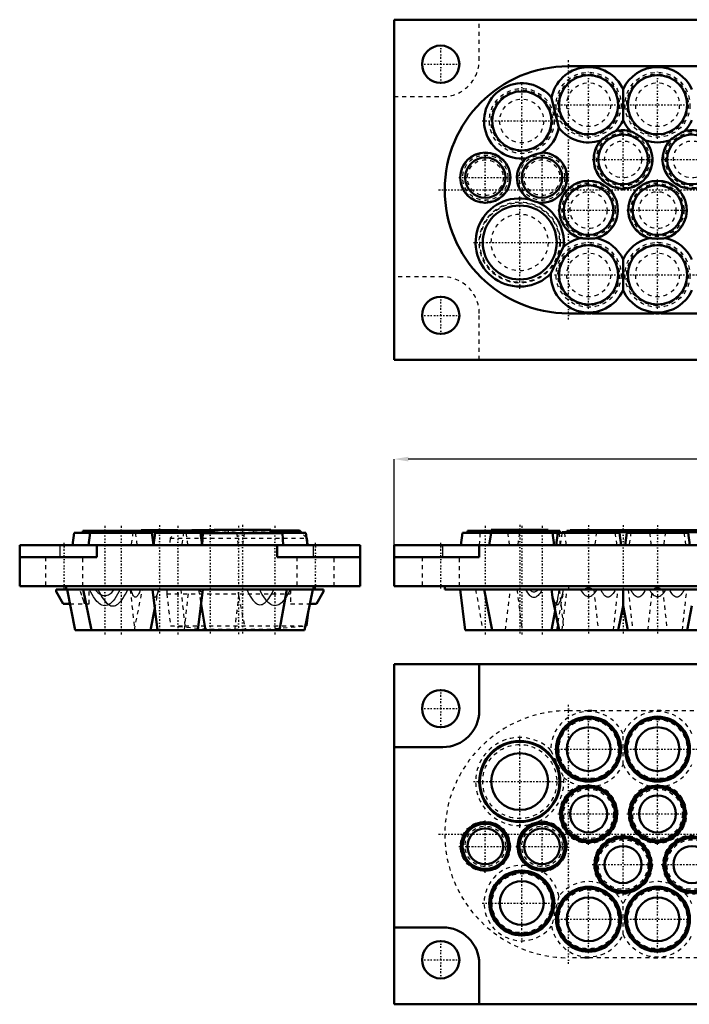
# Model space of a CAD drawing. Header units: millimetres. Extents: x 0 to 642, y 0 to 243.
# Tile 1 of 3: x 0 to 165, y 0 to 243. Entities that reach past the tile are written whole.
import ezdxf

# ---------------------------------------------------------------- set-up
doc = ezdxf.new("R2010")
doc.units = ezdxf.units.MM
doc.linetypes.add('Center', pattern=[1.5, 0.45, -0.5, 0.05, -0.5])
doc.linetypes.add('Dashed', pattern=[2, 1, -1])
for name, color, linetype, lineweight in [('AM_0', 7, 'Continuous', 50), ('AM_4', 3, 'Continuous', 25), ('AM_5', 3, 'Continuous', 25), ('AM_7', 7, 'Center', 25), ('AM_9', 6, 'Dashed', 25)]:
    doc.layers.add(name, color=color, linetype=linetype, lineweight=lineweight)
doc.dimstyles.new('ISO-25', dxfattribs={"dimtxt": 2.5, "dimasz": 2.5, "dimexe": 1.25, "dimexo": 0.625, "dimtad": 1, "dimtxsty": 'Standard', "dimcen": 2.5, "dimadec": 0, "dimazin": 0, "dimtfac": 1, "dimtmove": 0, "dimatfit": 3, "dimfxl": 1, "dimarcsym": 0})

# ---------------------------------------------------------------- blocks, each defined once
blk = doc.blocks.new('1_EHTC2135G_0__0_in_EHTC2135G_0__1300')
at = {"layer": 'AM_0'}
for p, q in [((308.4, 84), (92.4, 84)), ((92.4, 84), (92.4, 0)), ((113.4, 84), (113.4, 72.5)), ((104.4, 63.5), (92.4, 63.5)), ((92.4, 19), (104.4, 19)), ((113.4, 10), (113.4, 0)), ((92.4, 0), (308.4, 0))]:
    blk.add_line(p, q, dxfattribs=at)
for centre, radius in [((103.9, 73), 4.6), ((140.4, 63), 8.01), ((140.4, 63), 7.59), ((157.4, 63), 8.01), ((157.4, 63), 7.59), ((140.4, 63), 5.41), ((157.4, 63), 5.41), ((123.4, 55), 10), ((123.4, 55), 9.82), ((123.4, 55), 7.01), ((140.4, 47), 7.01), ((140.4, 47), 6.56), ((157.4, 47), 7.01), ((157.4, 47), 6.56), ((140.4, 47), 4.56), ((157.4, 47), 4.56), ((114.9, 39), 6.01), ((114.9, 39), 5.59), ((128.9, 39), 6.01), ((128.9, 39), 5.59), ((114.9, 39), 4.41), ((128.9, 39), 4.41), ((148.9, 34.5), 7.01), ((165.9, 34.5), 7.01), ((148.9, 34.5), 6.56), ((148.9, 34.5), 4.56), ((165.9, 34.5), 6.56), ((165.9, 34.5), 4.56), ((123.9, 25), 8.01), ((123.9, 25), 7.59), ((123.9, 25), 5.41), ((140.4, 21), 8.01), ((140.4, 21), 7.59), ((157.4, 21), 8.01), ((157.4, 21), 7.59), ((140.4, 21), 5.41), ((157.4, 21), 5.41), ((103.9, 11), 4.6)]:
    blk.add_circle(centre, radius, dxfattribs=at)
for centre, start, end in [((104.4, 72.5), 270, 0), ((104.4, 10), 360, 90)]:
    blk.add_arc(centre, 9, start, end, dxfattribs=at)
at = {"layer": 'AM_7'}
for p, q in [((103.9, 68.17), (103.9, 77.83)), ((99.07, 73), (108.73, 73)), ((135.4, 9.97), (135.4, 74.03)), ((140.4, 39.4), (140.4, 71.41)), ((157.4, 39.4), (157.4, 71.41)), ((123.4, 43.56), (123.4, 66.44)), ((131.99, 63), (148.81, 63)), ((148.99, 63), (184.16, 63)), ((111.96, 55), (134.84, 55)), ((132.8, 47), (148, 47)), ((149.8, 47), (165, 47)), ((114.9, 32.5), (114.9, 45.5)), ((128.9, 32.5), (128.9, 45.5)), ((103.38, 42), (167.43, 42)), ((148.9, 26.9), (148.9, 42.1)), ((108.4, 39), (121.4, 39)), ((122.4, 39), (135.4, 39)), ((123.9, 15.23), (123.9, 34.77)), ((141.3, 34.5), (156.5, 34.5)), ((158.3, 34.5), (173.5, 34.5)), ((140.4, 12.59), (140.4, 29.41)), ((157.4, 12.59), (157.4, 29.41)), ((114.14, 25), (133.66, 25)), ((131.99, 21), (148.81, 21)), ((148.99, 21), (165.81, 21)), ((103.9, 6.17), (103.9, 15.83)), ((99.07, 11), (108.73, 11))]:
    blk.add_line(p, q, dxfattribs=at)
at = {"layer": 'AM_9'}
for p, q in [((135.4, 72.5), (265.4, 72.5)), ((148.9, 59.23), (148.9, 66.77)), ((131.1, 62.7), (134.24, 56.03)), ((133.04, 26.69), (131.26, 19.31)), ((148.9, 17.23), (148.9, 24.77)), ((265.4, 11.5), (135.4, 11.5))]:
    blk.add_line(p, q, dxfattribs=at)
for points in [[(138.33, 53.93), (138.79, 53.98), (139.35, 54.02), (139.81, 54.04), (140.25, 54.04), (140.72, 54.04), (141.2, 54.03), (141.55, 54.01), (141.86, 53.99), (142.47, 53.93)], [(155.33, 53.93), (155.79, 53.98), (156.35, 54.02), (156.81, 54.04), (157.25, 54.04), (157.72, 54.04), (158.2, 54.03), (158.55, 54.01), (158.86, 53.99), (159.47, 53.93)], [(125.84, 44.38), (126.24, 44.55), (126.72, 44.73), (127.1, 44.86), (127.46, 44.97), (127.75, 45.06), (128, 45.13)], [(126.17, 33.67), (126.06, 33.72), (125.71, 33.87), (125.41, 34.01), (124.93, 34.24)], [(128.95, 32.81), (128.42, 32.93), (128.1, 33.02), (127.76, 33.11)], [(147.05, 27.51), (146.64, 27.7), (146.17, 27.96), (145.79, 28.17), (145.33, 28.44), (144.98, 28.66), (144.65, 28.88), (144.4, 29.06), (144.17, 29.21), (143.75, 29.53), (143.39, 29.8)], [(154.41, 29.8), (154.05, 29.53), (153.62, 29.21), (153.26, 28.96), (152.82, 28.66), (152.47, 28.44), (152.13, 28.24), (151.86, 28.09), (151.63, 27.95), (151.15, 27.7), (150.75, 27.51)], [(164.05, 27.51), (163.64, 27.7), (163.17, 27.96), (162.79, 28.17), (162.33, 28.44), (161.98, 28.66), (161.65, 28.88), (161.4, 29.06), (161.17, 29.21), (160.75, 29.53), (160.39, 29.8)]]:
    blk.add_lwpolyline(points, dxfattribs=at)
for centre, radius in [((140.4, 63), 7.3), ((157.4, 63), 7.3), ((123.4, 55), 9.13), ((140.4, 47), 6.13), ((157.4, 47), 6.13), ((114.9, 39), 6.19), ((114.9, 39), 4.97), ((128.9, 39), 4.97), ((148.9, 34.5), 6.13), ((165.9, 34.5), 6.13), ((123.9, 25), 7.3), ((140.4, 21), 7.3), ((157.4, 21), 7.3)]:
    blk.add_circle(centre, radius, dxfattribs=at)
for centre, radius, start, end in [((135.4, 42), 30.5, 90, 270), ((140.4, 63), 9.3, 23.9389, 181.854), ((140.4, 63), 9.54, 84.6134, 95.3866), ((157.4, 63), 9.3, 23.9389, 156.0611), ((157.4, 63), 9.54, 84.6134, 95.3866), ((123.4, 55), 10.89, 44.9786, 282.9319), ((140.4, 63), 9.3, 282.8643, 336.0611), ((157.4, 63), 9.3, 203.9389, 257.1357), ((157.4, 63), 9.3, 282.8643, 336.0611), ((123.4, 55), 10.89, 295.009, 5.4236), ((140.4, 63), 9.3, 228.5483, 257.1357), ((140.4, 47), 7.24, 106.6275, 73.3725), ((157.4, 47), 7.24, 106.6275, 73.3725), ((128.9, 39), 6.19, 119.6311, 230.184), ((128.9, 39), 6.19, 270.5083, 98.3098), ((148.9, 34.5), 7.24, 319.5444, 220.4556), ((165.9, 34.5), 7.24, 319.5444, 220.4556), ((123.9, 25), 9.3, 83.6175, 322.2671), ((123.9, 25), 9.3, 10.479, 57.0748), ((140.4, 21), 9.3, 71.2196, 142.2671), ((157.4, 21), 9.3, 71.2196, 108.7804), ((140.4, 21), 9.3, 23.9389, 44.3889), ((148.9, 34.5), 7.24, 255.153, 284.847), ((157.4, 21), 9.3, 135.6111, 156.0611), ((157.4, 21), 9.3, 23.9389, 44.3889), ((165.9, 34.5), 7.24, 255.153, 284.847), ((140.4, 21), 9.3, 190.479, 336.0611), ((157.4, 21), 9.3, 203.9389, 336.0611), ((140.4, 21), 9.54, 264.6134, 275.3866), ((157.4, 21), 9.54, 264.6134, 275.3866)]:
    blk.add_arc(centre, radius, start, end, dxfattribs=at)
blk = doc.blocks.new('2_EHTC2135G_0__0_in_EHTC2135G_0__1300')
at = {"layer": 'AM_0'}
for p, q in [((15.59, 116.9), (30.41, 116.9)), ((15.59, 116.9), (15.59, 116.4)), ((19.59, 116.9), (19.59, 116.4)), ((29.94, 117.1), (39.06, 117.1)), ((29.94, 117.1), (29.94, 116.9)), ((30.41, 116.4), (30.41, 116.9)), ((34.59, 116.9), (43.41, 116.9)), ((34.59, 116.9), (34.59, 116.4)), ((39.06, 116.9), (39.06, 117.1)), ((39.06, 116.95), (42.44, 116.95)), ((42.44, 117.1), (47.99, 117.1)), ((42.44, 117.1), (42.44, 116.9)), ((43.41, 116.4), (43.41, 116.9)), ((47.99, 117.11), (62.01, 117.11)), ((47.99, 117.11), (47.99, 116.36)), ((62.01, 116.36), (62.01, 117.11)), ((62.01, 116.95), (69.08, 116.95)), ((62.01, 116.9), (68.41, 116.9)), ((68.41, 116.4), (68.41, 116.9)), ((69.6, 116.4), (69.08, 116.95)), ((13.41, 116.4), (12.99, 113.4)), ((13.41, 116.4), (32.59, 116.4)), ((17.41, 116.4), (16.99, 113.4)), ((30.41, 116.6), (34.59, 116.6)), ((33, 113.47), (32.59, 116.4)), ((33.41, 116.4), (32.99, 113.4)), ((33.41, 116.4), (44.59, 116.4)), ((43.41, 116.6), (47.99, 116.6)), ((45.01, 113.4), (44.59, 116.4)), ((45.18, 116.36), (45, 113.45)), ((45.18, 116.36), (64.82, 116.36)), ((62.01, 116.4), (70.59, 116.4)), ((65, 113.4), (64.82, 116.36)), ((71.01, 113.4), (70.59, 116.4)), ((70.9, 115.05), (70.76, 115.2)), ((70.78, 115.05), (70.9, 115.05)), ((71, 113.49), (70.9, 115.05)), ((0, 113.4), (84, 113.4)), ((0, 103.2), (0, 113.4)), ((19, 110.4), (19, 113.4)), ((63.5, 110.4), (63.5, 113.4)), ((84, 103.2), (84, 113.4)), ((0, 110.4), (19, 110.4)), ((63.5, 110.4), (84, 110.4)), ((0, 103.2), (84, 103.2)), ((9, 102.4), (9, 101.9)), ((75, 102.4), (9, 102.4)), ((11.5, 102.7), (11.46, 102.4)), ((11.5, 103.2), (11.5, 102.4)), ((11.7, 102.4), (13.7, 92.4)), ((15.7, 102.4), (17.7, 92.4)), ((32.81, 102.4), (34.03, 92.4)), ((43.97, 92.4), (45.19, 102.4)), ((64.13, 92.4), (65.89, 102.4)), ((70.3, 92.4), (72.3, 102.4)), ((72.5, 103.2), (72.5, 102.4)), ((72.54, 102.4), (72.5, 102.7)), ((75, 101.9), (75, 102.4)), ((9, 101.9), (10.73, 98.9)), ((73.27, 98.9), (75, 101.9)), ((10.73, 98.9), (12.4, 98.9)), ((32.3, 92.4), (33.37, 97.77)), ((44.75, 98.77), (45.87, 92.4)), ((71.6, 98.9), (73.27, 98.9)), ((70.8, 93.45), (71.18, 96.82)), ((13.7, 92.4), (70.3, 92.4)), ((70.51, 93.43), (70.8, 93.45)), ((70.51, 93.45), (70.8, 93.45))]:
    blk.add_line(p, q, dxfattribs=at)
at = {"layer": 'AM_4'}
for p, q in [((10, 110.4), (10, 113.4)), ((72.5, 110.4), (72.5, 113.4))]:
    blk.add_line(p, q, dxfattribs=at)
at = {"layer": 'AM_7'}
for p, q in [((21, 118.13), (21, 91.17)), ((25, 118.13), (25, 91.17)), ((34.5, 118.34), (34.5, 91.16)), ((39, 118.13), (39, 91.17)), ((47, 118.34), (47, 91.16)), ((54, 118.16), (54, 91.38)), ((55, 118.35), (55, 91.16)), ((63, 118.13), (63, 91.17)), ((11, 102.69), (11, 113.91)), ((73, 102.69), (73, 113.91))]:
    blk.add_line(p, q, dxfattribs=at)
at = {"layer": 'AM_9'}
for p, q in [((26.41, 116.4), (26.41, 116.9)), ((29.94, 116.9), (29.94, 116.6)), ((38.92, 116.95), (37.1, 115.05)), ((38.92, 116.95), (39.06, 116.95)), ((39.06, 116.6), (39.06, 116.9)), ((42.44, 116.95), (62.01, 116.95)), ((42.44, 116.9), (42.44, 116.6)), ((47.99, 117.1), (51.56, 117.1)), ((51.56, 116.6), (51.56, 117.1)), ((57.59, 116.9), (62.01, 116.9)), ((57.59, 116.9), (57.59, 116.4)), ((27.94, 116.6), (27.49, 113.4)), ((27.94, 116.6), (30.41, 116.6)), ((29.01, 113.4), (28.59, 116.4)), ((34.59, 116.6), (43.41, 116.6)), ((37.1, 115.05), (37, 113.4)), ((37.1, 115.05), (70.78, 115.05)), ((40.44, 116.6), (39.99, 113.4)), ((41.51, 113.4), (41.06, 116.6)), ((47.99, 116.6), (53.56, 116.6)), ((54.01, 113.4), (53.56, 116.6)), ((55.41, 116.4), (54.99, 113.4)), ((55.41, 116.4), (62.01, 116.4)), ((70.76, 115.2), (69.6, 116.4)), ((33.01, 113.4), (33, 113.47)), ((45, 113.45), (45, 113.4)), ((71, 113.4), (71, 113.49)), ((6.4, 110.4), (6.4, 103.2)), ((15.6, 103.2), (15.6, 110.4)), ((68.4, 110.4), (68.4, 103.2)), ((77.6, 103.2), (77.6, 110.4)), ((17.13, 98.9), (17.13, 102.4)), ((27.26, 102.4), (28.37, 92.4)), ((28.3, 92.4), (30.3, 102.4)), ((32.82, 102.3), (32.81, 102.4)), ((33.37, 97.77), (34.3, 102.4)), ((36.3, 102.4), (36.3, 101.33)), ((39.76, 102.4), (40.87, 92.4)), ((40.63, 92.4), (41.74, 102.4)), ((44.11, 102.4), (44.75, 98.77)), ((54.05, 100.67), (53.93, 102.4)), ((66.87, 102.4), (66.87, 98.9)), ((36.3, 101.33), (37.2, 93.45)), ((36.3, 101.33), (66.87, 101.33)), ((53.13, 92.4), (54.05, 100.68)), ((54.04, 100.68), (55.7, 92.4)), ((12.4, 98.9), (17.13, 98.9)), ((66.87, 98.9), (71.6, 98.9)), ((71.18, 96.82), (71.42, 98.9)), ((37.2, 93.45), (47, 92.6)), ((37.2, 93.45), (40.75, 93.45)), ((40.75, 93.45), (70.51, 93.45)), ((47, 92.6), (61, 92.6)), ((61, 92.6), (70.51, 93.43))]:
    blk.add_line(p, q, dxfattribs=at)
for points in [[(16, 98.9), (15.79, 99.53), (15.32, 100.96), (14.88, 102.4)], [(24.77, 102.4), (24.48, 101.81), (24.17, 101.23), (23.83, 100.66), (23.46, 100.12), (23.05, 99.61), (22.59, 99.14), (22.29, 98.88), (21.95, 98.66), (21.64, 98.52), (21.31, 98.43), (20.96, 98.4), (20.62, 98.44), (20.28, 98.55), (19.96, 98.71), (19.64, 98.94), (19.34, 99.2), (19.06, 99.49), (18.63, 100.02), (18.23, 100.59), (17.87, 101.18), (17.54, 101.78), (17.23, 102.4)], [(18.66, 102.4), (18.97, 102.03), (19.32, 101.68), (19.69, 101.37), (20.01, 101.17), (20.35, 101.02), (20.66, 100.93), (20.98, 100.9), (21.3, 100.93), (21.61, 101), (21.88, 101.11), (22.13, 101.25), (22.37, 101.41), (22.72, 101.71), (23.04, 102.05), (23.34, 102.4)], [(19.31, 102.4), (19.59, 101.81), (19.9, 101.23), (20.22, 100.66), (20.58, 100.12), (20.97, 99.6), (21.41, 99.13), (21.71, 98.86), (22.03, 98.63), (22.27, 98.51), (22.53, 98.42), (22.79, 98.36), (23.07, 98.35), (23.36, 98.38), (23.63, 98.47), (23.89, 98.59), (24.18, 98.78), (24.46, 99), (24.71, 99.25), (25.11, 99.71), (25.48, 100.21), (25.82, 100.74), (26.12, 101.28), (26.41, 101.83), (26.69, 102.4)], [(29.8, 102.4), (29.67, 102.05), (29.53, 101.71), (29.38, 101.39), (29.21, 101.09), (29.09, 100.9), (28.96, 100.74), (28.81, 100.62), (28.67, 100.54), (28.55, 100.52), (28.44, 100.54), (28.34, 100.59), (28.24, 100.67), (28.09, 100.86), (27.95, 101.09), (27.82, 101.39), (27.7, 101.71), (27.6, 102.05), (27.51, 102.4)], [(34.24, 102.4), (34.12, 101.96), (34, 101.53), (33.91, 101.26), (33.81, 101.01), (33.71, 100.78), (33.63, 100.65), (33.55, 100.55), (33.47, 100.48), (33.39, 100.45), (33.32, 100.47), (33.26, 100.53), (33.18, 100.65), (33.11, 100.8), (33.04, 101.03), (32.98, 101.29), (32.93, 101.56), (32.86, 101.97), (32.82, 102.3)], [(45.13, 102.4), (45.07, 102.22), (45.01, 102.06), (44.94, 101.94), (44.86, 101.86), (44.79, 101.84), (44.73, 101.86), (44.66, 101.91), (44.6, 101.98), (44.49, 102.17), (44.38, 102.4)], [(56.03, 102.4), (56.29, 101.86), (56.56, 101.32), (56.86, 100.8), (57.18, 100.3), (57.53, 99.82), (57.79, 99.51), (58.08, 99.23), (58.4, 98.99), (58.67, 98.83), (58.96, 98.72), (59.27, 98.67), (59.58, 98.69), (59.85, 98.75), (60.1, 98.86), (60.36, 99.02), (60.61, 99.21), (60.84, 99.43), (61.17, 99.8), (61.48, 100.2), (61.76, 100.63), (62.02, 101.07), (62.27, 101.53), (62.7, 102.4)], [(66.77, 102.4), (66.48, 101.81), (66.17, 101.23), (65.83, 100.66), (65.46, 100.12), (65.05, 99.61), (64.59, 99.14), (64.29, 98.88), (63.95, 98.66), (63.64, 98.52), (63.31, 98.43), (62.96, 98.4), (62.62, 98.44), (62.28, 98.55), (61.96, 98.71), (61.64, 98.94), (61.34, 99.2), (61.06, 99.49), (60.63, 100.02), (60.23, 100.59), (59.87, 101.18), (59.54, 101.78), (59.23, 102.4)]]:
    blk.add_lwpolyline(points, dxfattribs=at)
blk = doc.blocks.new('3_EHTC2135G_0__0_in_EHTC2135G_0__1300')
at = {"layer": 'AM_0'}
for p, q in [((110.49, 116.9), (133.31, 116.9)), ((110.49, 116.9), (110.49, 116.4)), ((116.39, 117.11), (130.41, 117.11)), ((116.39, 117.11), (116.39, 116.9)), ((118.49, 116.9), (118.49, 116.4)), ((129.31, 116.4), (129.31, 116.9)), ((130.41, 116.9), (130.41, 117.11)), ((133.31, 116.4), (133.31, 116.9)), ((134.99, 116.9), (145.81, 116.9)), ((134.99, 116.9), (134.99, 116.4)), ((135.84, 117.1), (135.84, 116.9)), ((135.84, 117.1), (187.46, 117.1)), ((144.34, 117.1), (144.34, 116.9)), ((145.81, 116.4), (145.81, 116.9)), ((151.99, 116.9), (162.81, 116.9)), ((151.99, 116.9), (151.99, 116.4)), ((153.46, 116.9), (153.46, 117.1)), ((161.34, 117.1), (161.34, 116.9)), ((162.81, 116.4), (162.81, 116.9)), ((109.31, 116.4), (108.89, 113.4)), ((109.31, 116.4), (147.99, 116.4)), ((116.31, 116.4), (115.89, 113.4)), ((131.91, 113.4), (131.49, 116.4)), ((132.81, 116.4), (132.39, 113.4)), ((133.84, 116.6), (133.81, 116.4)), ((133.84, 116.6), (134.99, 116.6)), ((145.81, 116.6), (151.99, 116.6)), ((148.41, 113.4), (147.99, 116.4)), ((149.81, 116.4), (149.39, 113.4)), ((149.81, 116.4), (164.99, 116.4)), ((162.81, 116.6), (168.99, 116.6)), ((165.41, 113.4), (164.99, 116.4)), ((92.4, 113.4), (308.4, 113.4)), ((92.4, 103.2), (92.4, 113.4)), ((113.4, 110.4), (113.4, 113.4)), ((92.4, 110.4), (113.4, 110.4)), ((92.4, 103.2), (308.4, 103.2)), ((104.9, 103.2), (104.9, 102.4)), ((104.9, 102.4), (295.9, 102.4)), ((108.71, 102.4), (109.93, 92.4)), ((114.6, 102.4), (116.6, 92.4)), ((148.9, 102.4), (148.9, 98.4)), ((131.66, 99.58), (133.1, 92.4)), ((147.7, 92.4), (148.9, 98.4)), ((148.9, 98.4), (150.1, 92.4)), ((164.7, 92.4), (165.9, 98.4)), ((131.2, 92.4), (132.15, 97.15)), ((109.93, 92.4), (198.7, 92.4))]:
    blk.add_line(p, q, dxfattribs=at)
for points in [[(131.66, 99.58), (131.65, 99.63), (131.58, 100.04), (131.51, 100.46), (131.41, 101.14), (131.32, 101.83), (131.26, 102.4)], [(141.3, 102.4), (141.1, 102.52), (140.91, 102.6), (140.7, 102.67), (140.47, 102.7), (140.24, 102.69), (140.01, 102.65), (139.8, 102.56), (139.5, 102.4)], [(158.3, 102.4), (158.24, 102.44), (157.99, 102.57), (157.72, 102.66), (157.47, 102.7), (157.22, 102.69), (156.98, 102.64), (156.75, 102.54), (156.5, 102.4)]]:
    blk.add_lwpolyline(points, dxfattribs=at)
at = {"layer": 'AM_4'}
for p, q in [((104.4, 110.4), (104.4, 113.4)), ((135.4, 103.2), (135.4, 102.4))]:
    blk.add_line(p, q, dxfattribs=at)
at = {"layer": 'AM_7'}
for p, q in [((114.9, 118.13), (114.9, 91.17)), ((123.4, 118.35), (123.4, 91.16)), ((123.9, 118.13), (123.9, 91.17)), ((128.9, 118.13), (128.9, 91.17)), ((140.4, 118.34), (140.4, 91.16)), ((148.9, 118.34), (148.9, 91.16)), ((157.4, 118.34), (157.4, 91.16)), ((103.9, 102.69), (103.9, 113.91))]:
    blk.add_line(p, q, dxfattribs=at)
at = {"layer": 'AM_9'}
for p, q in [((116.39, 116.9), (116.39, 116.36)), ((119.31, 116.4), (119.31, 116.9)), ((124.49, 116.9), (124.49, 116.4)), ((130.41, 116.36), (130.41, 116.9)), ((135.84, 116.9), (135.84, 116.6)), ((144.34, 116.9), (144.34, 116.6)), ((144.96, 116.6), (144.96, 117.1)), ((152.84, 117.1), (152.84, 116.6)), ((153.46, 116.6), (153.46, 116.9)), ((161.34, 116.9), (161.34, 116.6)), ((161.96, 116.6), (161.96, 117.1)), ((113.58, 116.36), (113.4, 113.4)), ((113.58, 116.36), (133.22, 116.36)), ((120.91, 113.4), (120.49, 116.4)), ((123.31, 116.4), (122.89, 113.4)), ((133.4, 113.4), (133.22, 116.36)), ((133.81, 116.4), (133.39, 113.4)), ((134.91, 113.4), (134.49, 116.4)), ((134.99, 116.6), (145.81, 116.6)), ((142.34, 116.6), (141.89, 113.4)), ((147.41, 113.4), (146.96, 116.6)), ((150.84, 116.6), (150.39, 113.4)), ((151.99, 116.6), (162.81, 116.6)), ((155.91, 113.4), (155.46, 116.6)), ((159.34, 116.6), (158.89, 113.4)), ((164.41, 113.4), (163.96, 116.6)), ((99.3, 110.4), (99.3, 103.2)), ((108.5, 103.2), (108.5, 110.4)), ((112.51, 102.4), (114.27, 92.4)), ((119.87, 92.4), (121.09, 102.4)), ((122.71, 102.4), (123.93, 92.4)), ((131.1, 102.4), (131.65, 99.63)), ((132.53, 92.4), (134.29, 102.4)), ((133.16, 102.4), (134.27, 92.4)), ((133.87, 92.4), (135.09, 102.4)), ((141.66, 102.4), (142.77, 92.4)), ((146.53, 92.4), (147.64, 102.4)), ((150.16, 102.4), (151.27, 92.4)), ((155.03, 92.4), (156.14, 102.4)), ((158.66, 102.4), (159.77, 92.4)), ((163.53, 92.4), (164.64, 102.4)), ((131.65, 99.63), (131.66, 99.58)), ((132.15, 97.15), (132.64, 99.58))]:
    blk.add_line(p, q, dxfattribs=at)
for points in [[(128.95, 102.4), (128.7, 101.96), (128.42, 101.53), (128.1, 101.14), (127.92, 100.95), (127.73, 100.78), (127.54, 100.65), (127.34, 100.55), (127.13, 100.48), (126.9, 100.45), (126.7, 100.47), (126.51, 100.53), (126.28, 100.64), (126.06, 100.8), (125.88, 100.97), (125.72, 101.15), (125.41, 101.56), (125.16, 101.97), (124.93, 102.4)], [(125.84, 102.4), (126.03, 102.22), (126.24, 102.06), (126.47, 101.94), (126.72, 101.86), (126.91, 101.84), (127.1, 101.86), (127.28, 101.91), (127.46, 101.98), (127.75, 102.17), (128, 102.4)], [(131.1, 102.4), (131.23, 101.86), (131.35, 101.32), (131.43, 101.04)], [(131.43, 101.04), (131.49, 100.8), (131.64, 100.3), (131.8, 99.82), (131.93, 99.51), (132.06, 99.23), (132.21, 98.99), (132.34, 98.83), (132.47, 98.72), (132.62, 98.67), (132.77, 98.69), (132.89, 98.75), (133.01, 98.86), (133.14, 99.02), (133.25, 99.21), (133.36, 99.43), (133.52, 99.8), (133.66, 100.2), (133.8, 100.63), (133.92, 101.07), (134.04, 101.53), (134.24, 102.4)], [(133.04, 102.4), (132.94, 101.53), (132.82, 100.69), (132.76, 100.28), (132.69, 99.87), (132.64, 99.58)], [(138.33, 102.4), (138.55, 102.06), (138.79, 101.73), (139.06, 101.41), (139.35, 101.12), (139.57, 100.95), (139.81, 100.82), (140.02, 100.73), (140.25, 100.68), (140.48, 100.68), (140.72, 100.72), (140.96, 100.8), (141.2, 100.93), (141.38, 101.06), (141.55, 101.21), (141.86, 101.54), (142.18, 101.96), (142.47, 102.4)], [(147.05, 102.4), (146.85, 102.05), (146.64, 101.71), (146.42, 101.39), (146.17, 101.09), (145.99, 100.9), (145.79, 100.74), (145.57, 100.62), (145.33, 100.54), (145.16, 100.52), (144.98, 100.54), (144.81, 100.59), (144.65, 100.67), (144.4, 100.86), (144.17, 101.09), (143.95, 101.39), (143.75, 101.71), (143.56, 102.05), (143.39, 102.4)], [(154.41, 102.4), (154.24, 102.05), (154.05, 101.71), (153.85, 101.39), (153.62, 101.09), (153.45, 100.9), (153.26, 100.74), (153.05, 100.62), (152.82, 100.54), (152.64, 100.52), (152.47, 100.54), (152.29, 100.59), (152.13, 100.67), (151.86, 100.86), (151.63, 101.09), (151.38, 101.39), (151.15, 101.71), (150.95, 102.05), (150.75, 102.4)], [(155.33, 102.4), (155.55, 102.06), (155.79, 101.73), (156.06, 101.41), (156.35, 101.12), (156.57, 100.95), (156.81, 100.82), (157.02, 100.73), (157.25, 100.68), (157.48, 100.68), (157.72, 100.72), (157.96, 100.8), (158.2, 100.93), (158.38, 101.06), (158.55, 101.21), (158.86, 101.54), (159.18, 101.96), (159.47, 102.4)], [(164.05, 102.4), (163.85, 102.05), (163.64, 101.71), (163.42, 101.39), (163.17, 101.09), (162.99, 100.9), (162.79, 100.74), (162.57, 100.62), (162.33, 100.54), (162.16, 100.52), (161.98, 100.54), (161.81, 100.59), (161.65, 100.67), (161.4, 100.86), (161.17, 101.09), (160.95, 101.39), (160.75, 101.71), (160.56, 102.05), (160.39, 102.4)], [(132.64, 99.58), (132.62, 99.49), (132.54, 99.13), (132.46, 98.86), (132.38, 98.63), (132.34, 98.54), (132.3, 98.46), (132.25, 98.4), (132.2, 98.36), (132.13, 98.35), (132.06, 98.38), (132, 98.47), (131.93, 98.59), (131.88, 98.73), (131.83, 98.88), (131.78, 99.06), (131.74, 99.25), (131.66, 99.58)]]:
    blk.add_lwpolyline(points, dxfattribs=at)
blk = doc.blocks.new('6_EHTC2135G_0__0_in_EHTC2135G_0__1300')
at = {"layer": 'AM_0'}
for p, q in [((92.4, 243.1), (308.4, 243.1)), ((92.4, 159.1), (92.4, 243.1)), ((135.4, 231.6), (139.5, 231.6)), ((141.3, 231.6), (156.5, 231.6)), ((158.3, 231.6), (173.5, 231.6)), ((133.04, 216.41), (131.26, 223.79)), ((148.9, 225.87), (148.9, 218.33)), ((131.1, 180.4), (134.24, 187.07)), ((148.9, 183.87), (148.9, 176.33)), ((139.5, 170.6), (135.4, 170.6)), ((156.5, 170.6), (141.3, 170.6)), ((173.5, 170.6), (158.3, 170.6)), ((308.4, 159.1), (92.4, 159.1))]:
    blk.add_line(p, q, dxfattribs=at)
for points in [[(147.05, 215.59), (146.64, 215.4), (146.17, 215.14), (145.79, 214.93), (145.33, 214.66), (144.98, 214.43), (144.65, 214.22), (144.4, 214.04), (144.17, 213.89), (143.75, 213.57), (143.39, 213.3)], [(154.41, 213.3), (154.05, 213.57), (153.62, 213.89), (153.26, 214.14), (152.82, 214.43), (152.47, 214.66), (152.13, 214.86), (151.86, 215.01), (151.63, 215.15), (151.15, 215.4), (150.75, 215.59)], [(164.05, 215.59), (163.64, 215.4), (163.17, 215.14), (162.79, 214.93), (162.33, 214.66), (161.98, 214.43), (161.65, 214.22), (161.4, 214.04), (161.17, 213.89), (160.75, 213.57), (160.39, 213.3)], [(128.95, 210.29), (128.7, 210.24), (128.42, 210.17), (128.1, 210.09), (127.73, 209.98), (127.54, 209.92), (127.34, 209.86), (127.13, 209.79), (126.9, 209.71), (126.7, 209.64), (126.51, 209.56), (126.28, 209.47), (126.06, 209.38), (125.72, 209.23), (125.41, 209.09), (125.16, 208.97), (124.93, 208.86)], [(125.84, 198.72), (126.24, 198.55), (126.72, 198.37), (127.1, 198.24), (127.46, 198.13), (127.75, 198.04), (128, 197.97)], [(138.33, 189.17), (138.55, 189.14), (138.79, 189.12), (139.05, 189.1), (139.35, 189.08), (139.57, 189.07), (139.81, 189.06), (140.02, 189.06), (140.25, 189.06), (140.48, 189.06), (140.72, 189.06), (140.96, 189.06), (141.2, 189.07), (141.38, 189.08), (141.55, 189.09), (141.86, 189.11), (142.18, 189.14), (142.47, 189.17)], [(155.33, 189.17), (155.55, 189.14), (155.79, 189.12), (156.05, 189.1), (156.35, 189.08), (156.57, 189.07), (156.81, 189.06), (157.02, 189.06), (157.25, 189.06), (157.48, 189.06), (157.72, 189.06), (157.96, 189.06), (158.2, 189.07), (158.38, 189.08), (158.55, 189.09), (158.86, 189.11), (159.18, 189.14), (159.47, 189.17)]]:
    blk.add_lwpolyline(points, dxfattribs=at)
for centre, radius in [((103.9, 232.1), 4.6), ((140.4, 222.1), 7.3), ((157.4, 222.1), 7.3), ((123.9, 218.1), 7.3), ((148.9, 208.6), 6.13), ((165.9, 208.6), 6.13), ((114.9, 204.1), 6.19), ((114.9, 204.1), 4.97), ((128.9, 204.1), 4.97), ((140.4, 196.1), 6.13), ((157.4, 196.1), 6.13), ((123.4, 188.1), 9.13), ((140.4, 180.1), 7.3), ((157.4, 180.1), 7.3), ((103.9, 170.1), 4.6)]:
    blk.add_circle(centre, radius, dxfattribs=at)
for centre, radius, start, end in [((135.4, 201.1), 30.5, 90, 270), ((140.4, 222.1), 9.3, 23.9389, 169.521), ((140.4, 222.1), 9.54, 84.6134, 95.3866), ((157.4, 222.1), 9.3, 23.9389, 156.0611), ((157.4, 222.1), 9.54, 84.6134, 95.3866), ((123.9, 218.1), 9.3, 37.7329, 276.3825), ((123.9, 218.1), 9.3, 302.9252, 349.521), ((140.4, 222.1), 9.3, 217.7329, 288.7804), ((140.4, 222.1), 9.3, 315.6111, 336.0611), ((157.4, 222.1), 9.3, 203.9389, 224.3889), ((157.4, 222.1), 9.3, 315.6111, 336.0611), ((148.9, 208.6), 7.24, 75.153, 104.847), ((165.9, 208.6), 7.24, 75.153, 104.847), ((148.9, 208.6), 7.24, 139.5444, 40.4556), ((157.4, 222.1), 9.3, 251.2196, 288.7804), ((165.9, 208.6), 7.24, 139.5444, 40.4556), ((128.9, 204.1), 6.19, 261.6902, 89.4917), ((128.9, 204.1), 6.19, 129.816, 240.3689), ((140.4, 196.1), 7.24, 286.6275, 253.3725), ((157.4, 196.1), 7.24, 286.6275, 253.3725), ((123.4, 188.1), 10.89, 77.0681, 315.0214), ((123.4, 188.1), 10.89, 354.5764, 64.991), ((140.4, 180.1), 9.3, 102.8643, 131.4517), ((140.4, 180.1), 9.3, 23.9389, 77.1357), ((157.4, 180.1), 9.3, 102.8643, 156.0611), ((157.4, 180.1), 9.3, 23.9389, 77.1357), ((140.4, 180.1), 9.3, 178.146, 336.0611), ((157.4, 180.1), 9.3, 203.9389, 336.0611), ((140.4, 180.1), 9.54, 264.6134, 275.3866), ((157.4, 180.1), 9.54, 264.6134, 275.3866)]:
    blk.add_arc(centre, radius, start, end, dxfattribs=at)
at = {"layer": 'AM_7'}
for p, q in [((103.9, 227.27), (103.9, 236.93)), ((99.07, 232.1), (108.73, 232.1)), ((135.4, 169.08), (135.4, 233.13)), ((140.4, 213.69), (140.4, 230.51)), ((157.4, 213.69), (157.4, 230.51)), ((123.9, 208.34), (123.9, 227.87)), ((131.99, 222.1), (148.81, 222.1)), ((148.99, 222.1), (165.81, 222.1)), ((114.14, 218.1), (133.66, 218.1)), ((148.9, 201), (148.9, 216.2)), ((114.9, 197.6), (114.9, 210.6)), ((128.9, 197.6), (128.9, 210.6)), ((141.3, 208.6), (156.5, 208.6)), ((158.3, 208.6), (173.5, 208.6)), ((108.4, 204.1), (121.4, 204.1)), ((122.4, 204.1), (135.4, 204.1)), ((140.4, 171.69), (140.4, 203.7)), ((157.4, 171.69), (157.4, 203.7)), ((103.38, 201.1), (167.43, 201.1)), ((123.4, 176.66), (123.4, 199.54)), ((132.8, 196.1), (148, 196.1)), ((149.8, 196.1), (165, 196.1)), ((111.96, 188.1), (134.84, 188.1)), ((131.99, 180.1), (148.81, 180.1)), ((148.99, 180.1), (184.16, 180.1)), ((103.9, 165.27), (103.9, 174.93)), ((99.07, 170.1), (108.73, 170.1))]:
    blk.add_line(p, q, dxfattribs=at)
at = {"layer": 'AM_9'}
for p, q in [((113.4, 233.1), (113.4, 243.1)), ((141.3, 231.6), (139.5, 231.6)), ((158.3, 231.6), (156.5, 231.6)), ((92.4, 224.1), (104.4, 224.1)), ((104.4, 179.6), (92.4, 179.6)), ((113.4, 159.1), (113.4, 170.6)), ((139.5, 170.6), (141.3, 170.6)), ((156.5, 170.6), (158.3, 170.6))]:
    blk.add_line(p, q, dxfattribs=at)
for centre, radius in [((140.4, 222.1), 8.01), ((140.4, 222.1), 7.59), ((157.4, 222.1), 8.01), ((157.4, 222.1), 7.59), ((123.9, 218.1), 8.01), ((140.4, 222.1), 5.41), ((157.4, 222.1), 5.41), ((123.9, 218.1), 7.59), ((123.9, 218.1), 5.41), ((148.9, 208.6), 7.01), ((148.9, 208.6), 6.56), ((165.9, 208.6), 7.01), ((165.9, 208.6), 6.56), ((148.9, 208.6), 4.56), ((165.9, 208.6), 4.56), ((114.9, 204.1), 6.01), ((114.9, 204.1), 5.59), ((128.9, 204.1), 5.59), ((114.9, 204.1), 4.41), ((128.9, 204.1), 4.41), ((140.4, 196.1), 7.01), ((140.4, 196.1), 6.56), ((157.4, 196.1), 7.01), ((157.4, 196.1), 6.56), ((140.4, 196.1), 4.56), ((157.4, 196.1), 4.56), ((123.4, 188.1), 10), ((123.4, 188.1), 9.82), ((123.4, 188.1), 7.01), ((140.4, 180.1), 8.01), ((140.4, 180.1), 7.59), ((157.4, 180.1), 8.01), ((157.4, 180.1), 7.59), ((140.4, 180.1), 5.41), ((157.4, 180.1), 5.41)]:
    blk.add_circle(centre, radius, dxfattribs=at)
for centre, radius, start, end in [((104.4, 233.1), 9, 270, 0), ((128.9, 204.1), 6.01, 117.009, 100.9893), ((104.4, 170.6), 9, 360, 90)]:
    blk.add_arc(centre, radius, start, end, dxfattribs=at)
blk = doc.blocks.new('*D8')
at = {"layer": 'AM_5', "color": 0, "lineweight": -2}
for p, q in [((92.4, 103.2), (92.4, 134.61)), ((304.9, 134.61), (95.9, 134.61)), ((308.4, 103.2), (308.4, 134.61))]:
    blk.add_line(p, q, dxfattribs=at)
at = {"layer": 'AM_5', "color": 0}
for points in [[(95.9, 135.2), (95.9, 134.03), (92.4, 134.61)], [(304.9, 134.03), (304.9, 135.2), (308.4, 134.61)]]:
    blk.add_solid(points, dxfattribs=at)
at = {"layer": 'Defpoints', "color": 0}
for p in [(92.4, 131.11), (92.4, 103.2), (308.4, 103.2)]:
    blk.add_point(p, dxfattribs=at)
at = {"layer": 'AM_5', "color": 0, "insert": (200.4, 140.21), "char_height": 7, "attachment_point": 5}
blk.add_mtext('216', dxfattribs=at)

msp = doc.modelspace()

# ---------------------------------------------------------------- block references
for name in ['6_EHTC2135G_0__0_in_EHTC2135G_0__1300', '2_EHTC2135G_0__0_in_EHTC2135G_0__1300', '3_EHTC2135G_0__0_in_EHTC2135G_0__1300', '1_EHTC2135G_0__0_in_EHTC2135G_0__1300']:
    msp.add_blockref(name, (0, 0))

# ---------------------------------------------------------------- dimensions: what is measured, and where the dimension line sits
at = {"layer": 'AM_5'}
dim = msp.add_linear_dim(base=(92.4, 134.613), p1=(308.4, 103.2), p2=(92.4, 103.2), text='216', dimstyle='ISO-25', override={"dimtxt": 7, "dimasz": 3.5, "dimexe": 0, "dimexo": 0, "dimgap": 2.1}, dxfattribs=at)
dim.commit()
dim.dimension.update_dxf_attribs({"geometry": '*D8', "text_midpoint": (200.4, 134.613), "dimtype": 160})

doc.saveas('drawing.dxf')
